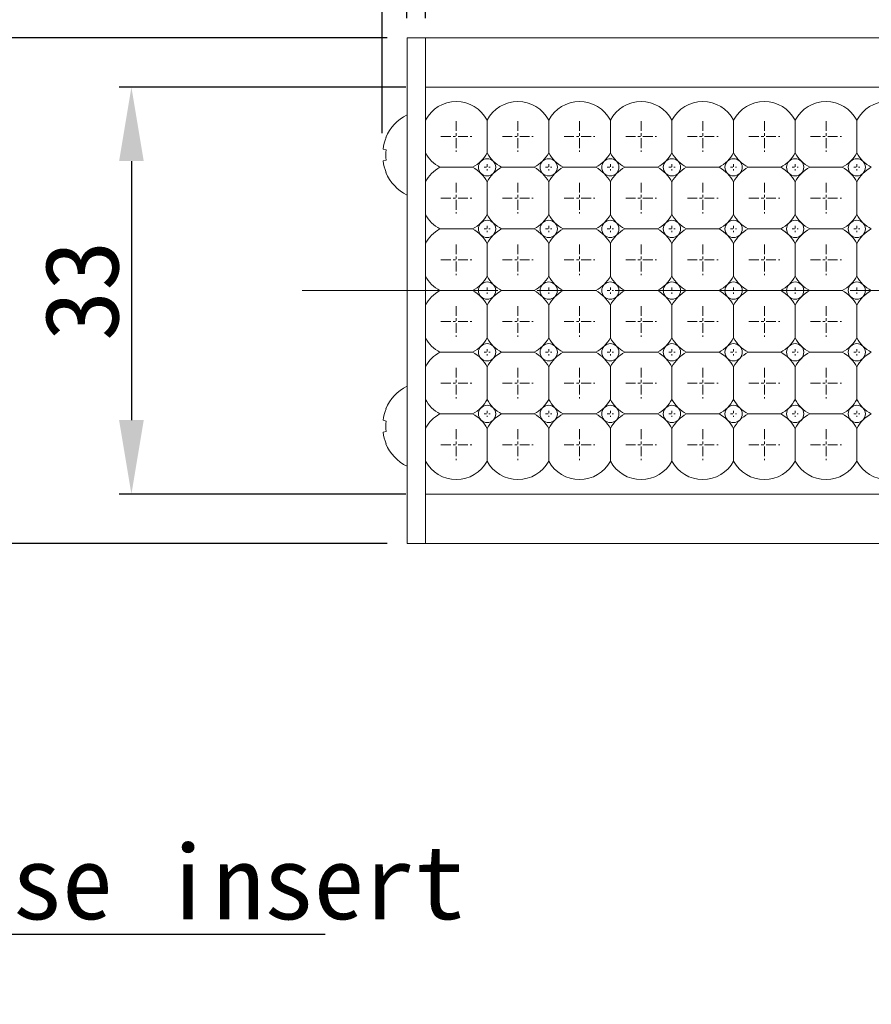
# Model space of a CAD drawing. Header units: millimetres. Extents: x -201 to 202, y 143 to 428.
# Tile 3 of 28: x -134 to -99, y 264 to 304. Entities that reach past the tile are written whole.
import ezdxf
from ezdxf import colors
from ezdxf.entities.mleader import LeaderData, LeaderLine
from ezdxf.math import Vec2, Vec3

# ---------------------------------------------------------------- set-up
doc = ezdxf.new("R2010")
doc.units = ezdxf.units.MM
doc.header["$LTSCALE"] = 0.25
doc.linetypes.add('CENTER', pattern=[50.8, 31.75, -6.35, 6.35, -6.35])
for name, color, linetype, lineweight in [('BASE', 7, 'Continuous', 20), ('CENTER', 1, 'CENTER', 9), ('DIMENSION', 6, 'Continuous', 9), ('LED LENS', 7, 'Continuous', 20), ('MXB8146', 7, 'Continuous', 20), ('SIDE PLATE', 7, 'Continuous', 20)]:
    doc.layers.add(name, color=color, linetype=linetype, lineweight=lineweight)
doc.styles.add('VS Standard', font='msgothic.ttc', dxfattribs={"height": 3})
doc.dimstyles.new('VS Standard x0.5', dxfattribs={"dimtxt": 3, "dimasz": 3, "dimexe": 0.5, "dimexo": 0.8, "dimgap": 0.5, "dimtad": 3, "dimlfac": 2, "dimrnd": 0.0001, "dimzin": 9, "dimdsep": 46, "dimtxsty": 'VS Standard', "dimcen": 0, "dimaunit": 1, "dimadec": 0, "dimazin": 2, "dimtfac": 1, "dimtmove": 0, "dimatfit": 3, "dimfxl": 1, "dimtolj": 1, "dimtzin": 0, "dimarcsym": 0})

# ---------------------------------------------------------------- blocks, each defined once
blk = doc.blocks.new('*D234')
at = {"layer": 'Defpoints', "color": 0}
for p in [(83.249, 324.157), (-118.251, 303.238), (83.249, 303.238)]:
    blk.add_point(p, dxfattribs=at)
at = {"layer": 'DIMENSION', "color": 0, "lineweight": -2}
for p, q in [((-118.251, 304.038), (-118.251, 324.657)), ((83.249, 304.038), (83.249, 324.657)), ((-115.251, 324.157), (80.249, 324.157))]:
    blk.add_line(p, q, dxfattribs=at)
at = {"layer": 'DIMENSION', "color": 0}
for points in [[(-115.251, 324.657), (-115.251, 323.657), (-118.251, 324.157)], [(80.249, 323.657), (80.249, 324.657), (83.249, 324.157)]]:
    blk.add_solid(points, dxfattribs=at)
at = {"layer": 'DIMENSION', "color": 0, "insert": (-17.501, 326.158), "char_height": 3, "attachment_point": 5, "style": 'VS Standard'}
blk.add_mtext('\\A1;403', dxfattribs=at)
blk = doc.blocks.new('*D235')
at = {"layer": 'Defpoints', "color": 0}
for p in [(82.499, 314.774), (-117.501, 303.238), (82.499, 303.238)]:
    blk.add_point(p, dxfattribs=at)
at = {"layer": 'DIMENSION', "color": 0, "lineweight": -2}
for p, q in [((-117.501, 304.038), (-117.501, 315.274)), ((82.499, 304.038), (82.499, 315.274)), ((-114.501, 314.774), (79.499, 314.774))]:
    blk.add_line(p, q, dxfattribs=at)
at = {"layer": 'DIMENSION', "color": 0}
for points in [[(-114.501, 315.274), (-114.501, 314.274), (-117.501, 314.774)], [(79.499, 314.274), (79.499, 315.274), (82.499, 314.774)]]:
    blk.add_solid(points, dxfattribs=at)
at = {"layer": 'DIMENSION', "color": 0, "insert": (-17.501, 316.774), "char_height": 3, "attachment_point": 5, "style": 'VS Standard'}
blk.add_mtext('\\A1;400', dxfattribs=at)
blk = doc.blocks.new('*D236')
at = {"layer": 'Defpoints', "color": 0}
for p in [(84.248, 333.394), (-119.254, 298.575), (84.248, 298.488)]:
    blk.add_point(p, dxfattribs=at)
at = {"layer": 'DIMENSION', "color": 0, "lineweight": -2}
for p, q in [((-119.254, 299.375), (-119.254, 333.894)), ((84.248, 299.288), (84.248, 333.894)), ((-116.254, 333.394), (81.248, 333.394))]:
    blk.add_line(p, q, dxfattribs=at)
at = {"layer": 'DIMENSION', "color": 0}
for points in [[(-116.254, 333.894), (-116.254, 332.894), (-119.254, 333.394)], [(81.248, 332.894), (81.248, 333.894), (84.248, 333.394)]]:
    blk.add_solid(points, dxfattribs=at)
at = {"layer": 'DIMENSION', "color": 0, "insert": (-17.503, 335.645), "char_height": 3, "attachment_point": 5, "style": 'VS Standard'}
blk.add_mtext('\\A1;\\A1;(407)', dxfattribs=at)
blk = doc.blocks.new('*D237')
at = {"layer": 'Defpoints', "color": 0}
for p in [(-118.251, 303.238), (-138.954, 282.738), (-118.251, 282.738)]:
    blk.add_point(p, dxfattribs=at)
at = {"layer": 'DIMENSION', "color": 0, "lineweight": -2}
for p, q in [((-119.051, 303.238), (-139.454, 303.238)), ((-138.954, 300.238), (-138.954, 285.738)), ((-119.051, 282.738), (-139.454, 282.738))]:
    blk.add_line(p, q, dxfattribs=at)
at = {"layer": 'DIMENSION', "color": 0}
for points in [[(-138.454, 300.238), (-139.454, 300.238), (-138.954, 303.238)], [(-139.454, 285.738), (-138.454, 285.738), (-138.954, 282.738)]]:
    blk.add_solid(points, dxfattribs=at)
at = {"layer": 'DIMENSION', "color": 0, "insert": (-140.955, 292.988), "char_height": 3, "attachment_point": 5, "rotation": 90, "style": 'VS Standard'}
blk.add_mtext('\\A1;41', dxfattribs=at)
blk = doc.blocks.new('*D238')
at = {"layer": 'Defpoints', "color": 0}
for p in [(-117.501, 301.238), (-129.432, 284.738), (-117.501, 284.738)]:
    blk.add_point(p, dxfattribs=at)
at = {"layer": 'DIMENSION', "color": 0, "lineweight": -2}
for p, q in [((-118.301, 301.238), (-129.932, 301.238)), ((-129.432, 298.238), (-129.432, 287.738)), ((-118.301, 284.738), (-129.932, 284.738))]:
    blk.add_line(p, q, dxfattribs=at)
at = {"layer": 'DIMENSION', "color": 0}
for points in [[(-128.932, 298.238), (-129.932, 298.238), (-129.432, 301.238)], [(-129.932, 287.738), (-128.932, 287.738), (-129.432, 284.738)]]:
    blk.add_solid(points, dxfattribs=at)
at = {"layer": 'DIMENSION', "color": 0, "insert": (-131.432, 292.988), "char_height": 3, "attachment_point": 5, "rotation": 90, "style": 'VS Standard'}
blk.add_mtext('\\A1;33', dxfattribs=at)

msp = doc.modelspace()

# ---------------------------------------------------------------- linework, layer by layer
at = {"layer": 'BASE'}
for p, q in [((-117.5007, 303.2382), (82.4993, 303.2382)), ((82.4993, 301.2382), (-117.5007, 301.2382)), ((-117.5007, 301.2382), (-117.5007, 284.7382)), ((-117.5007, 284.7382), (82.4993, 284.7382)), ((82.4993, 282.7382), (-118.2507, 282.7382))]:
    msp.add_line(p, q, dxfattribs=at)
at = {"layer": 'CENTER', "ltscale": 0.05}
for p, q in [((-116.2507, 299.8632), (-116.2507, 298.6132)), ((-113.7507, 299.8632), (-113.7507, 298.6132)), ((-111.2507, 299.8632), (-111.2507, 298.6132)), ((-108.7507, 299.8632), (-108.7507, 298.6132)), ((-106.2507, 299.8632), (-106.2507, 298.6132)), ((-103.7507, 299.8632), (-103.7507, 298.6132)), ((-101.2507, 299.8632), (-101.2507, 298.6132)), ((-116.8757, 299.2382), (-115.6257, 299.2382)), ((-114.3757, 299.2382), (-113.1257, 299.2382)), ((-111.8757, 299.2382), (-110.6257, 299.2382)), ((-109.3757, 299.2382), (-108.1257, 299.2382)), ((-106.8757, 299.2382), (-105.6257, 299.2382)), ((-104.3757, 299.2382), (-103.1257, 299.2382)), ((-101.8757, 299.2382), (-100.6257, 299.2382)), ((-116.2507, 297.3632), (-116.2507, 296.1132)), ((-113.7507, 297.3632), (-113.7507, 296.1132)), ((-111.2507, 297.3632), (-111.2507, 296.1132)), ((-108.7507, 297.3632), (-108.7507, 296.1132)), ((-106.2507, 297.3632), (-106.2507, 296.1132)), ((-103.7507, 297.3632), (-103.7507, 296.1132)), ((-101.2507, 297.3632), (-101.2507, 296.1132)), ((-116.8757, 296.7382), (-115.6257, 296.7382)), ((-114.3757, 296.7382), (-113.1257, 296.7382)), ((-111.8757, 296.7382), (-110.6257, 296.7382)), ((-109.3757, 296.7382), (-108.1257, 296.7382)), ((-106.8757, 296.7382), (-105.6257, 296.7382)), ((-104.3757, 296.7382), (-103.1257, 296.7382)), ((-101.8757, 296.7382), (-100.6257, 296.7382)), ((-116.2507, 294.8632), (-116.2507, 293.6132)), ((-113.7507, 294.8632), (-113.7507, 293.6132)), ((-111.2507, 294.8632), (-111.2507, 293.6132)), ((-108.7507, 294.8632), (-108.7507, 293.6132)), ((-106.2507, 294.8632), (-106.2507, 293.6132)), ((-103.7507, 294.8632), (-103.7507, 293.6132)), ((-101.2507, 294.8632), (-101.2507, 293.6132)), ((-116.8757, 294.2382), (-115.6257, 294.2382)), ((-114.3757, 294.2382), (-113.1257, 294.2382)), ((-111.8757, 294.2382), (-110.6257, 294.2382)), ((-109.3757, 294.2382), (-108.1257, 294.2382)), ((-106.8757, 294.2382), (-105.6257, 294.2382)), ((-104.3757, 294.2382), (-103.1257, 294.2382)), ((-101.8757, 294.2382), (-100.6257, 294.2382)), ((-116.2507, 292.3632), (-116.2507, 291.1132)), ((-113.7507, 292.3632), (-113.7507, 291.1132)), ((-111.2507, 292.3632), (-111.2507, 291.1132)), ((-108.7507, 292.3632), (-108.7507, 291.1132)), ((-106.2507, 292.3632), (-106.2507, 291.1132)), ((-103.7507, 292.3632), (-103.7507, 291.1132)), ((-101.2507, 292.3632), (-101.2507, 291.1132)), ((-116.8757, 291.7382), (-115.6257, 291.7382)), ((-114.3757, 291.7382), (-113.1257, 291.7382)), ((-111.8757, 291.7382), (-110.6257, 291.7382)), ((-109.3757, 291.7382), (-108.1257, 291.7382)), ((-106.8757, 291.7382), (-105.6257, 291.7382)), ((-104.3757, 291.7382), (-103.1257, 291.7382)), ((-101.8757, 291.7382), (-100.6257, 291.7382)), ((-116.2507, 289.8632), (-116.2507, 288.6132)), ((-113.7507, 289.8632), (-113.7507, 288.6132)), ((-111.2507, 289.8632), (-111.2507, 288.6132)), ((-108.7507, 289.8632), (-108.7507, 288.6132)), ((-106.2507, 289.8632), (-106.2507, 288.6132)), ((-103.7507, 289.8632), (-103.7507, 288.6132)), ((-101.2507, 289.8632), (-101.2507, 288.6132)), ((-116.8757, 289.2382), (-115.6257, 289.2382)), ((-114.3757, 289.2382), (-113.1257, 289.2382)), ((-111.8757, 289.2382), (-110.6257, 289.2382)), ((-109.3757, 289.2382), (-108.1257, 289.2382)), ((-106.8757, 289.2382), (-105.6257, 289.2382)), ((-104.3757, 289.2382), (-103.1257, 289.2382)), ((-101.8757, 289.2382), (-100.6257, 289.2382)), ((-116.2507, 287.3632), (-116.2507, 286.1132)), ((-113.7507, 287.3632), (-113.7507, 286.1132)), ((-111.2507, 287.3632), (-111.2507, 286.1132)), ((-108.7507, 287.3632), (-108.7507, 286.1132)), ((-106.2507, 287.3632), (-106.2507, 286.1132)), ((-103.7507, 287.3632), (-103.7507, 286.1132)), ((-101.2507, 287.3632), (-101.2507, 286.1132)), ((-116.8757, 286.7382), (-115.6257, 286.7382)), ((-114.3757, 286.7382), (-113.1257, 286.7382)), ((-111.8757, 286.7382), (-110.6257, 286.7382)), ((-109.3757, 286.7382), (-108.1257, 286.7382)), ((-106.8757, 286.7382), (-105.6257, 286.7382)), ((-104.3757, 286.7382), (-103.1257, 286.7382)), ((-101.8757, 286.7382), (-100.6257, 286.7382))]:
    msp.add_line(p, q, dxfattribs=at)
at = {"layer": 'CENTER', "ltscale": 0.01}
for p, q in [((-115.1257, 297.9882), (-114.8757, 297.9882)), ((-115.0007, 298.1132), (-115.0007, 297.8632)), ((-112.6257, 297.9882), (-112.3757, 297.9882)), ((-112.5007, 298.1132), (-112.5007, 297.8632)), ((-110.1257, 297.9882), (-109.8757, 297.9882)), ((-110.0007, 298.1132), (-110.0007, 297.8632)), ((-107.6257, 297.9882), (-107.3757, 297.9882)), ((-107.5007, 298.1132), (-107.5007, 297.8632)), ((-105.1257, 297.9882), (-104.8757, 297.9882)), ((-105.0007, 298.1132), (-105.0007, 297.8632)), ((-102.6257, 297.9882), (-102.3757, 297.9882)), ((-102.5007, 298.1132), (-102.5007, 297.8632)), ((-100.1257, 297.9882), (-99.8757, 297.9882)), ((-100.0007, 298.1132), (-100.0007, 297.8632)), ((-115.1257, 295.4882), (-114.8757, 295.4882)), ((-115.0007, 295.6132), (-115.0007, 295.3632)), ((-112.6257, 295.4882), (-112.3757, 295.4882)), ((-112.5007, 295.6132), (-112.5007, 295.3632)), ((-110.1257, 295.4882), (-109.8757, 295.4882)), ((-110.0007, 295.6132), (-110.0007, 295.3632)), ((-107.6257, 295.4882), (-107.3757, 295.4882)), ((-107.5007, 295.6132), (-107.5007, 295.3632)), ((-105.1257, 295.4882), (-104.8757, 295.4882)), ((-105.0007, 295.6132), (-105.0007, 295.3632)), ((-102.6257, 295.4882), (-102.3757, 295.4882)), ((-102.5007, 295.6132), (-102.5007, 295.3632)), ((-100.1257, 295.4882), (-99.8757, 295.4882)), ((-100.0007, 295.6132), (-100.0007, 295.3632)), ((-115.0007, 293.1132), (-115.0007, 292.8632)), ((-112.5007, 293.1132), (-112.5007, 292.8632)), ((-110.0007, 293.1132), (-110.0007, 292.8632)), ((-107.5007, 293.1132), (-107.5007, 292.8632)), ((-105.0007, 293.1132), (-105.0007, 292.8632)), ((-102.5007, 293.1132), (-102.5007, 292.8632)), ((-100.0007, 293.1132), (-100.0007, 292.8632)), ((-115.1257, 292.9882), (-114.8757, 292.9882)), ((-112.6257, 292.9882), (-112.3757, 292.9882)), ((-110.1257, 292.9882), (-109.8757, 292.9882)), ((-107.6257, 292.9882), (-107.3757, 292.9882)), ((-105.1257, 292.9882), (-104.8757, 292.9882)), ((-102.6257, 292.9882), (-102.3757, 292.9882)), ((-100.1257, 292.9882), (-99.8757, 292.9882)), ((-115.1257, 290.4882), (-114.8757, 290.4882)), ((-115.0007, 290.6132), (-115.0007, 290.3632)), ((-112.6257, 290.4882), (-112.3757, 290.4882)), ((-112.5007, 290.6132), (-112.5007, 290.3632)), ((-110.1257, 290.4882), (-109.8757, 290.4882)), ((-110.0007, 290.6132), (-110.0007, 290.3632)), ((-107.6257, 290.4882), (-107.3757, 290.4882)), ((-107.5007, 290.6132), (-107.5007, 290.3632)), ((-105.1257, 290.4882), (-104.8757, 290.4882)), ((-105.0007, 290.6132), (-105.0007, 290.3632)), ((-102.6257, 290.4882), (-102.3757, 290.4882)), ((-102.5007, 290.6132), (-102.5007, 290.3632)), ((-100.1257, 290.4882), (-99.8757, 290.4882)), ((-100.0007, 290.6132), (-100.0007, 290.3632)), ((-115.1257, 287.9882), (-114.8757, 287.9882)), ((-115.0007, 288.1132), (-115.0007, 287.8632)), ((-112.6257, 287.9882), (-112.3757, 287.9882)), ((-112.5007, 288.1132), (-112.5007, 287.8632)), ((-110.1257, 287.9882), (-109.8757, 287.9882)), ((-110.0007, 288.1132), (-110.0007, 287.8632)), ((-107.6257, 287.9882), (-107.3757, 287.9882)), ((-107.5007, 288.1132), (-107.5007, 287.8632)), ((-105.1257, 287.9882), (-104.8757, 287.9882)), ((-105.0007, 288.1132), (-105.0007, 287.8632)), ((-102.6257, 287.9882), (-102.3757, 287.9882)), ((-102.5007, 288.1132), (-102.5007, 287.8632)), ((-100.1257, 287.9882), (-99.8757, 287.9882)), ((-100.0007, 288.1132), (-100.0007, 287.8632))]:
    msp.add_line(p, q, dxfattribs=at)
at = {"layer": 'CENTER'}
msp.add_line((-122.5007, 292.9882), (87.4993, 292.9882), dxfattribs=at)
at = {"layer": 'LED LENS'}
for p, q in [((-117.5007, 303.2382), (-117.5007, 286.7382)), ((-117.5007, 301.2382), (-117.5007, 284.7382)), ((-117.5007, 301.2382), (-117.5007, 286.7382)), ((-117.5007, 301.2382), (-117.5007, 286.7382)), ((-115.0007, 299.8996), (-115.0007, 299.2382)), ((-112.5007, 299.8996), (-112.5007, 299.2382)), ((-110.0007, 299.8996), (-110.0007, 299.2382)), ((-107.5007, 299.8996), (-107.5007, 299.2382)), ((-105.0007, 299.8996), (-105.0007, 299.2382)), ((-102.5007, 299.8996), (-102.5007, 299.2382)), ((-100.0007, 299.8996), (-100.0007, 299.2382)), ((-115.0007, 299.2382), (-115.0007, 298.5767)), ((-112.5007, 299.2382), (-112.5007, 298.5767)), ((-110.0007, 299.2382), (-110.0007, 298.5767)), ((-107.5007, 299.2382), (-107.5007, 298.5767)), ((-105.0007, 299.2382), (-105.0007, 298.5767)), ((-102.5007, 299.2382), (-102.5007, 298.5767)), ((-100.0007, 299.2382), (-100.0007, 298.5767)), ((-116.9121, 297.9882), (-115.5892, 297.9882)), ((-114.4121, 297.9882), (-113.0892, 297.9882)), ((-111.9121, 297.9882), (-110.5892, 297.9882)), ((-109.4121, 297.9882), (-108.0892, 297.9882)), ((-106.9121, 297.9882), (-105.5892, 297.9882)), ((-104.4121, 297.9882), (-103.0892, 297.9882)), ((-101.9121, 297.9882), (-100.5892, 297.9882)), ((-115.0007, 297.3996), (-115.0007, 296.7382)), ((-112.5007, 297.3996), (-112.5007, 296.7382)), ((-110.0007, 297.3996), (-110.0007, 296.7382)), ((-107.5007, 297.3996), (-107.5007, 296.7382)), ((-105.0007, 297.3996), (-105.0007, 296.7382)), ((-102.5007, 297.3996), (-102.5007, 296.7382)), ((-100.0007, 297.3996), (-100.0007, 296.7382)), ((-115.0007, 296.7382), (-115.0007, 296.0767)), ((-112.5007, 296.7382), (-112.5007, 296.0767)), ((-110.0007, 296.7382), (-110.0007, 296.0767)), ((-107.5007, 296.7382), (-107.5007, 296.0767)), ((-105.0007, 296.7382), (-105.0007, 296.0767)), ((-102.5007, 296.7382), (-102.5007, 296.0767)), ((-100.0007, 296.7382), (-100.0007, 296.0767)), ((-116.9121, 295.4882), (-115.5892, 295.4882)), ((-114.4121, 295.4882), (-113.0892, 295.4882)), ((-111.9121, 295.4882), (-110.5892, 295.4882)), ((-109.4121, 295.4882), (-108.0892, 295.4882)), ((-106.9121, 295.4882), (-105.5892, 295.4882)), ((-104.4121, 295.4882), (-103.0892, 295.4882)), ((-101.9121, 295.4882), (-100.5892, 295.4882)), ((-115.0007, 294.8996), (-115.0007, 294.2382)), ((-112.5007, 294.8996), (-112.5007, 294.2382)), ((-110.0007, 294.8996), (-110.0007, 294.2382)), ((-107.5007, 294.8996), (-107.5007, 294.2382)), ((-105.0007, 294.8996), (-105.0007, 294.2382)), ((-102.5007, 294.8996), (-102.5007, 294.2382)), ((-100.0007, 294.8996), (-100.0007, 294.2382)), ((-115.0007, 294.2382), (-115.0007, 293.5767)), ((-112.5007, 294.2382), (-112.5007, 293.5767)), ((-110.0007, 294.2382), (-110.0007, 293.5767)), ((-107.5007, 294.2382), (-107.5007, 293.5767)), ((-105.0007, 294.2382), (-105.0007, 293.5767)), ((-102.5007, 294.2382), (-102.5007, 293.5767)), ((-100.0007, 294.2382), (-100.0007, 293.5767)), ((-116.9121, 292.9882), (-115.5892, 292.9882)), ((-114.4121, 292.9882), (-113.0892, 292.9882)), ((-111.9121, 292.9882), (-110.5892, 292.9882)), ((-109.4121, 292.9882), (-108.0892, 292.9882)), ((-106.9121, 292.9882), (-105.5892, 292.9882)), ((-104.4121, 292.9882), (-103.0892, 292.9882)), ((-101.9121, 292.9882), (-100.5892, 292.9882)), ((-115.0007, 292.3996), (-115.0007, 291.7382)), ((-112.5007, 292.3996), (-112.5007, 291.7382)), ((-110.0007, 292.3996), (-110.0007, 291.7382)), ((-107.5007, 292.3996), (-107.5007, 291.7382)), ((-105.0007, 292.3996), (-105.0007, 291.7382)), ((-102.5007, 292.3996), (-102.5007, 291.7382)), ((-100.0007, 292.3996), (-100.0007, 291.7382)), ((-115.0007, 291.7382), (-115.0007, 291.0767)), ((-112.5007, 291.7382), (-112.5007, 291.0767)), ((-110.0007, 291.7382), (-110.0007, 291.0767)), ((-107.5007, 291.7382), (-107.5007, 291.0767)), ((-105.0007, 291.7382), (-105.0007, 291.0767)), ((-102.5007, 291.7382), (-102.5007, 291.0767)), ((-100.0007, 291.7382), (-100.0007, 291.0767)), ((-116.9121, 290.4882), (-115.5892, 290.4882)), ((-114.4121, 290.4882), (-113.0892, 290.4882)), ((-111.9121, 290.4882), (-110.5892, 290.4882)), ((-109.4121, 290.4882), (-108.0892, 290.4882)), ((-106.9121, 290.4882), (-105.5892, 290.4882)), ((-104.4121, 290.4882), (-103.0892, 290.4882)), ((-101.9121, 290.4882), (-100.5892, 290.4882)), ((-115.0007, 289.8996), (-115.0007, 289.2382)), ((-112.5007, 289.8996), (-112.5007, 289.2382)), ((-110.0007, 289.8996), (-110.0007, 289.2382)), ((-107.5007, 289.8996), (-107.5007, 289.2382)), ((-105.0007, 289.8996), (-105.0007, 289.2382)), ((-102.5007, 289.8996), (-102.5007, 289.2382)), ((-100.0007, 289.8996), (-100.0007, 289.2382)), ((-115.0007, 289.2382), (-115.0007, 288.5767)), ((-112.5007, 289.2382), (-112.5007, 288.5767)), ((-110.0007, 289.2382), (-110.0007, 288.5767)), ((-107.5007, 289.2382), (-107.5007, 288.5767)), ((-105.0007, 289.2382), (-105.0007, 288.5767)), ((-102.5007, 289.2382), (-102.5007, 288.5767)), ((-100.0007, 289.2382), (-100.0007, 288.5767)), ((-116.9121, 287.9882), (-115.5892, 287.9882)), ((-114.4121, 287.9882), (-113.0892, 287.9882)), ((-111.9121, 287.9882), (-110.5892, 287.9882)), ((-109.4121, 287.9882), (-108.0892, 287.9882)), ((-106.9121, 287.9882), (-105.5892, 287.9882)), ((-104.4121, 287.9882), (-103.0892, 287.9882)), ((-101.9121, 287.9882), (-100.5892, 287.9882)), ((-115.0007, 287.3996), (-115.0007, 286.7382)), ((-112.5007, 287.3996), (-112.5007, 286.7382)), ((-110.0007, 287.3996), (-110.0007, 286.7382)), ((-107.5007, 287.3996), (-107.5007, 286.7382)), ((-105.0007, 287.3996), (-105.0007, 286.7382)), ((-102.5007, 287.3996), (-102.5007, 286.7382)), ((-100.0007, 287.3996), (-100.0007, 286.7382)), ((-115.0007, 286.7382), (-115.0007, 286.0767)), ((-112.5007, 286.7382), (-112.5007, 286.0767)), ((-110.0007, 286.7382), (-110.0007, 286.0767)), ((-107.5007, 286.7382), (-107.5007, 286.0767)), ((-105.0007, 286.7382), (-105.0007, 286.0767)), ((-102.5007, 286.7382), (-102.5007, 286.0767)), ((-100.0007, 286.7382), (-100.0007, 286.0767))]:
    msp.add_line(p, q, dxfattribs=at)
for centre, radius, start, end in [((-116.2507, 299.2382), 1.4142, 27.88557, 152.11443), ((-113.7507, 299.2382), 1.4142, 27.88557, 152.11443), ((-111.2507, 299.2382), 1.4142, 27.88557, 152.11443), ((-108.7507, 299.2382), 1.4142, 27.88557, 152.11443), ((-106.2507, 299.2382), 1.4142, 27.88557, 152.11443), ((-103.7507, 299.2382), 1.4142, 27.88557, 152.11443), ((-101.2507, 299.2382), 1.4142, 27.88557, 152.11443), ((-98.7507, 299.2382), 1.4142, 27.88557, 152.11443), ((-116.2507, 299.2382), 1.4142, 207.88557, 242.11443), ((-116.2507, 299.2382), 1.4142, 315, 332.11443), ((-115.0007, 297.9882), 0.35, 45, 135), ((-113.7507, 299.2382), 1.4142, 207.88557, 225), ((-113.7507, 299.2382), 1.4142, 315, 332.11443), ((-112.5007, 297.9882), 0.35, 45, 135), ((-111.2507, 299.2382), 1.4142, 207.88557, 225), ((-111.2507, 299.2382), 1.4142, 315, 332.11443), ((-110.0007, 297.9882), 0.35, 45, 135), ((-108.7507, 299.2382), 1.4142, 207.88557, 225), ((-108.7507, 299.2382), 1.4142, 315, 332.11443), ((-107.5007, 297.9882), 0.35, 45, 135), ((-106.2507, 299.2382), 1.4142, 207.88557, 225), ((-106.2507, 299.2382), 1.4142, 315, 332.11443), ((-105.0007, 297.9882), 0.35, 45, 135), ((-103.7507, 299.2382), 1.4142, 207.88557, 225), ((-103.7507, 299.2382), 1.4142, 315, 332.11443), ((-102.5007, 297.9882), 0.35, 45, 135), ((-101.2507, 299.2382), 1.4142, 207.88557, 225), ((-101.2507, 299.2382), 1.4142, 315, 332.11443), ((-100.0007, 297.9882), 0.35, 45, 135), ((-98.7507, 299.2382), 1.4142, 207.88557, 225), ((-116.2507, 296.7382), 1.4142, 117.88557, 152.11443), ((-116.2507, 299.2382), 1.4142, 297.88557, 315), ((-116.2507, 296.7382), 1.4142, 45, 62.11443), ((-115.0007, 297.9882), 0.35, 135, 225), ((-115.0007, 297.9882), 0.35, 0, 45), ((-115.0007, 297.9882), 0.35, 315, 0), ((-113.7507, 299.2382), 1.4142, 225, 242.11443), ((-113.7507, 296.7382), 1.4142, 117.88557, 135), ((-113.7507, 299.2382), 1.4142, 297.88557, 315), ((-113.7507, 296.7382), 1.4142, 45, 62.11443), ((-112.5007, 297.9882), 0.35, 135, 225), ((-112.5007, 297.9882), 0.35, 0, 45), ((-112.5007, 297.9882), 0.35, 315, 0), ((-111.2507, 299.2382), 1.4142, 225, 242.11443), ((-111.2507, 296.7382), 1.4142, 117.88557, 135), ((-111.2507, 299.2382), 1.4142, 297.88557, 315), ((-111.2507, 296.7382), 1.4142, 45, 62.11443), ((-110.0007, 297.9882), 0.35, 135, 225), ((-110.0007, 297.9882), 0.35, 0, 45), ((-110.0007, 297.9882), 0.35, 315, 0), ((-108.7507, 299.2382), 1.4142, 225, 242.11443), ((-108.7507, 296.7382), 1.4142, 117.88557, 135), ((-108.7507, 299.2382), 1.4142, 297.88557, 315), ((-108.7507, 296.7382), 1.4142, 45, 62.11443), ((-107.5007, 297.9882), 0.35, 135, 225), ((-107.5007, 297.9882), 0.35, 0, 45), ((-107.5007, 297.9882), 0.35, 315, 0), ((-106.2507, 299.2382), 1.4142, 225, 242.11443), ((-106.2507, 296.7382), 1.4142, 117.88557, 135), ((-106.2507, 299.2382), 1.4142, 297.88557, 315), ((-106.2507, 296.7382), 1.4142, 45, 62.11443), ((-105.0007, 297.9882), 0.35, 135, 225), ((-105.0007, 297.9882), 0.35, 0, 45), ((-105.0007, 297.9882), 0.35, 315, 0), ((-103.7507, 299.2382), 1.4142, 225, 242.11443), ((-103.7507, 296.7382), 1.4142, 117.88557, 135), ((-103.7507, 299.2382), 1.4142, 297.88557, 315), ((-103.7507, 296.7382), 1.4142, 45, 62.11443), ((-102.5007, 297.9882), 0.35, 135, 225), ((-102.5007, 297.9882), 0.35, 0, 45), ((-102.5007, 297.9882), 0.35, 315, 0), ((-101.2507, 299.2382), 1.4142, 225, 242.11443), ((-101.2507, 296.7382), 1.4142, 117.88557, 135), ((-101.2507, 299.2382), 1.4142, 297.88557, 315), ((-101.2507, 296.7382), 1.4142, 45, 62.11443), ((-100.0007, 297.9882), 0.35, 135, 225), ((-100.0007, 297.9882), 0.35, 0, 45), ((-100.0007, 297.9882), 0.35, 315, 0), ((-98.7507, 299.2382), 1.4142, 225, 242.11443), ((-98.7507, 296.7382), 1.4142, 117.88557, 135), ((-116.2507, 296.7382), 1.4142, 27.88557, 45), ((-115.0007, 297.9882), 0.35, 225, 315), ((-113.7507, 296.7382), 1.4142, 135, 152.11443), ((-113.7507, 296.7382), 1.4142, 27.88557, 45), ((-112.5007, 297.9882), 0.35, 225, 315), ((-111.2507, 296.7382), 1.4142, 135, 152.11443), ((-111.2507, 296.7382), 1.4142, 27.88557, 45), ((-110.0007, 297.9882), 0.35, 225, 315), ((-108.7507, 296.7382), 1.4142, 135, 152.11443), ((-108.7507, 296.7382), 1.4142, 27.88557, 45), ((-107.5007, 297.9882), 0.35, 225, 315), ((-106.2507, 296.7382), 1.4142, 135, 152.11443), ((-106.2507, 296.7382), 1.4142, 27.88557, 45), ((-105.0007, 297.9882), 0.35, 225, 315), ((-103.7507, 296.7382), 1.4142, 135, 152.11443), ((-103.7507, 296.7382), 1.4142, 27.88557, 45), ((-102.5007, 297.9882), 0.35, 225, 315), ((-101.2507, 296.7382), 1.4142, 135, 152.11443), ((-101.2507, 296.7382), 1.4142, 27.88557, 45), ((-100.0007, 297.9882), 0.35, 225, 315), ((-98.7507, 296.7382), 1.4142, 135, 152.11443), ((-116.2507, 296.7382), 1.4142, 207.88557, 242.11443), ((-116.2507, 296.7382), 1.4142, 315, 332.11443), ((-113.7507, 296.7382), 1.4142, 207.88557, 225), ((-113.7507, 296.7382), 1.4142, 315, 332.11443), ((-111.2507, 296.7382), 1.4142, 207.88557, 225), ((-111.2507, 296.7382), 1.4142, 315, 332.11443), ((-108.7507, 296.7382), 1.4142, 207.88557, 225), ((-108.7507, 296.7382), 1.4142, 315, 332.11443), ((-106.2507, 296.7382), 1.4142, 207.88557, 225), ((-106.2507, 296.7382), 1.4142, 315, 332.11443), ((-103.7507, 296.7382), 1.4142, 207.88557, 225), ((-103.7507, 296.7382), 1.4142, 315, 332.11443), ((-101.2507, 296.7382), 1.4142, 207.88557, 225), ((-101.2507, 296.7382), 1.4142, 315, 332.11443), ((-98.7507, 296.7382), 1.4142, 207.88557, 225), ((-116.2507, 294.2382), 1.4142, 117.88557, 152.11443), ((-116.2507, 296.7382), 1.4142, 297.88557, 315), ((-116.2507, 294.2382), 1.4142, 45, 62.11443), ((-115.0007, 295.4882), 0.35, 135, 225), ((-115.0007, 295.4882), 0.35, 45, 135), ((-115.0007, 295.4882), 0.35, 0, 45), ((-115.0007, 295.4882), 0.35, 315, 0), ((-113.7507, 296.7382), 1.4142, 225, 242.11443), ((-113.7507, 294.2382), 1.4142, 117.88557, 135), ((-113.7507, 296.7382), 1.4142, 297.88557, 315), ((-113.7507, 294.2382), 1.4142, 45, 62.11443), ((-112.5007, 295.4882), 0.35, 135, 225), ((-112.5007, 295.4882), 0.35, 45, 135), ((-112.5007, 295.4882), 0.35, 0, 45), ((-112.5007, 295.4882), 0.35, 315, 0), ((-111.2507, 296.7382), 1.4142, 225, 242.11443), ((-111.2507, 294.2382), 1.4142, 117.88557, 135), ((-111.2507, 296.7382), 1.4142, 297.88557, 315), ((-111.2507, 294.2382), 1.4142, 45, 62.11443), ((-110.0007, 295.4882), 0.35, 135, 225), ((-110.0007, 295.4882), 0.35, 45, 135), ((-110.0007, 295.4882), 0.35, 0, 45), ((-110.0007, 295.4882), 0.35, 315, 0), ((-108.7507, 296.7382), 1.4142, 225, 242.11443), ((-108.7507, 294.2382), 1.4142, 117.88557, 135), ((-108.7507, 296.7382), 1.4142, 297.88557, 315), ((-108.7507, 294.2382), 1.4142, 45, 62.11443), ((-107.5007, 295.4882), 0.35, 135, 225), ((-107.5007, 295.4882), 0.35, 45, 135), ((-107.5007, 295.4882), 0.35, 0, 45), ((-107.5007, 295.4882), 0.35, 315, 0), ((-106.2507, 296.7382), 1.4142, 225, 242.11443), ((-106.2507, 294.2382), 1.4142, 117.88557, 135), ((-106.2507, 296.7382), 1.4142, 297.88557, 315), ((-106.2507, 294.2382), 1.4142, 45, 62.11443), ((-105.0007, 295.4882), 0.35, 135, 225), ((-105.0007, 295.4882), 0.35, 45, 135), ((-105.0007, 295.4882), 0.35, 0, 45), ((-105.0007, 295.4882), 0.35, 315, 0), ((-103.7507, 296.7382), 1.4142, 225, 242.11443), ((-103.7507, 294.2382), 1.4142, 117.88557, 135), ((-103.7507, 296.7382), 1.4142, 297.88557, 315), ((-103.7507, 294.2382), 1.4142, 45, 62.11443), ((-102.5007, 295.4882), 0.35, 135, 225), ((-102.5007, 295.4882), 0.35, 45, 135), ((-102.5007, 295.4882), 0.35, 0, 45), ((-102.5007, 295.4882), 0.35, 315, 0), ((-101.2507, 296.7382), 1.4142, 225, 242.11443), ((-101.2507, 294.2382), 1.4142, 117.88557, 135), ((-101.2507, 296.7382), 1.4142, 297.88557, 315), ((-101.2507, 294.2382), 1.4142, 45, 62.11443), ((-100.0007, 295.4882), 0.35, 135, 225), ((-100.0007, 295.4882), 0.35, 45, 135), ((-100.0007, 295.4882), 0.35, 0, 45), ((-100.0007, 295.4882), 0.35, 315, 0), ((-98.7507, 296.7382), 1.4142, 225, 242.11443), ((-98.7507, 294.2382), 1.4142, 117.88557, 135), ((-116.2507, 294.2382), 1.4142, 27.88557, 45), ((-115.0007, 295.4882), 0.35, 225, 315), ((-113.7507, 294.2382), 1.4142, 135, 152.11443), ((-113.7507, 294.2382), 1.4142, 27.88557, 45), ((-112.5007, 295.4882), 0.35, 225, 315), ((-111.2507, 294.2382), 1.4142, 135, 152.11443), ((-111.2507, 294.2382), 1.4142, 27.88557, 45), ((-110.0007, 295.4882), 0.35, 225, 315), ((-108.7507, 294.2382), 1.4142, 135, 152.11443), ((-108.7507, 294.2382), 1.4142, 27.88557, 45), ((-107.5007, 295.4882), 0.35, 225, 315), ((-106.2507, 294.2382), 1.4142, 135, 152.11443), ((-106.2507, 294.2382), 1.4142, 27.88557, 45), ((-105.0007, 295.4882), 0.35, 225, 315), ((-103.7507, 294.2382), 1.4142, 135, 152.11443), ((-103.7507, 294.2382), 1.4142, 27.88557, 45), ((-102.5007, 295.4882), 0.35, 225, 315), ((-101.2507, 294.2382), 1.4142, 135, 152.11443), ((-101.2507, 294.2382), 1.4142, 27.88557, 45), ((-100.0007, 295.4882), 0.35, 225, 315), ((-98.7507, 294.2382), 1.4142, 135, 152.11443), ((-116.2507, 294.2382), 1.4142, 207.88557, 242.11443), ((-116.2507, 294.2382), 1.4142, 315, 332.11443), ((-113.7507, 294.2382), 1.4142, 207.88557, 225), ((-113.7507, 294.2382), 1.4142, 315, 332.11443), ((-111.2507, 294.2382), 1.4142, 207.88557, 225), ((-111.2507, 294.2382), 1.4142, 315, 332.11443), ((-108.7507, 294.2382), 1.4142, 207.88557, 225), ((-108.7507, 294.2382), 1.4142, 315, 332.11443), ((-106.2507, 294.2382), 1.4142, 207.88557, 225), ((-106.2507, 294.2382), 1.4142, 315, 332.11443), ((-103.7507, 294.2382), 1.4142, 207.88557, 225), ((-103.7507, 294.2382), 1.4142, 315, 332.11443), ((-101.2507, 294.2382), 1.4142, 207.88557, 225), ((-101.2507, 294.2382), 1.4142, 315, 332.11443), ((-98.7507, 294.2382), 1.4142, 207.88557, 225), ((-116.2507, 294.2382), 1.4142, 297.88557, 315), ((-115.0007, 292.9882), 0.35, 135, 225), ((-115.0007, 292.9882), 0.35, 45, 135), ((-115.0007, 292.9882), 0.35, 0, 45), ((-113.7507, 294.2382), 1.4142, 225, 242.11443), ((-113.7507, 294.2382), 1.4142, 297.88557, 315), ((-112.5007, 292.9882), 0.35, 135, 225), ((-112.5007, 292.9882), 0.35, 45, 135), ((-112.5007, 292.9882), 0.35, 0, 45), ((-111.2507, 294.2382), 1.4142, 225, 242.11443), ((-111.2507, 294.2382), 1.4142, 297.88557, 315), ((-110.0007, 292.9882), 0.35, 135, 225), ((-110.0007, 292.9882), 0.35, 45, 135), ((-110.0007, 292.9882), 0.35, 0, 45), ((-108.7507, 294.2382), 1.4142, 225, 242.11443), ((-108.7507, 294.2382), 1.4142, 297.88557, 315), ((-107.5007, 292.9882), 0.35, 135, 225), ((-107.5007, 292.9882), 0.35, 45, 135), ((-107.5007, 292.9882), 0.35, 0, 45), ((-106.2507, 294.2382), 1.4142, 225, 242.11443), ((-106.2507, 294.2382), 1.4142, 297.88557, 315), ((-105.0007, 292.9882), 0.35, 135, 225), ((-105.0007, 292.9882), 0.35, 45, 135), ((-105.0007, 292.9882), 0.35, 0, 45), ((-103.7507, 294.2382), 1.4142, 225, 242.11443), ((-103.7507, 294.2382), 1.4142, 297.88557, 315), ((-102.5007, 292.9882), 0.35, 135, 225), ((-102.5007, 292.9882), 0.35, 45, 135), ((-102.5007, 292.9882), 0.35, 0, 45), ((-101.2507, 294.2382), 1.4142, 225, 242.11443), ((-101.2507, 294.2382), 1.4142, 297.88557, 315), ((-100.0007, 292.9882), 0.35, 135, 225), ((-100.0007, 292.9882), 0.35, 45, 135), ((-100.0007, 292.9882), 0.35, 0, 45), ((-98.7507, 294.2382), 1.4142, 225, 242.11443), ((-116.2507, 291.7382), 1.4142, 117.88557, 152.11443), ((-116.2507, 291.7382), 1.4142, 45, 62.11443), ((-116.2507, 291.7382), 1.4142, 27.88557, 45), ((-115.0007, 292.9882), 0.35, 225, 315), ((-113.7507, 291.7382), 1.4142, 135, 152.11443), ((-115.0007, 292.9882), 0.35, 315, 0), ((-113.7507, 291.7382), 1.4142, 117.88557, 135), ((-113.7507, 291.7382), 1.4142, 45, 62.11443), ((-113.7507, 291.7382), 1.4142, 27.88557, 45), ((-112.5007, 292.9882), 0.35, 225, 315), ((-111.2507, 291.7382), 1.4142, 135, 152.11443), ((-112.5007, 292.9882), 0.35, 315, 0), ((-111.2507, 291.7382), 1.4142, 117.88557, 135), ((-111.2507, 291.7382), 1.4142, 45, 62.11443), ((-111.2507, 291.7382), 1.4142, 27.88557, 45), ((-110.0007, 292.9882), 0.35, 225, 315), ((-108.7507, 291.7382), 1.4142, 135, 152.11443), ((-110.0007, 292.9882), 0.35, 315, 0), ((-108.7507, 291.7382), 1.4142, 117.88557, 135), ((-108.7507, 291.7382), 1.4142, 45, 62.11443), ((-108.7507, 291.7382), 1.4142, 27.88557, 45), ((-107.5007, 292.9882), 0.35, 225, 315), ((-106.2507, 291.7382), 1.4142, 135, 152.11443), ((-107.5007, 292.9882), 0.35, 315, 0), ((-106.2507, 291.7382), 1.4142, 117.88557, 135), ((-106.2507, 291.7382), 1.4142, 45, 62.11443), ((-106.2507, 291.7382), 1.4142, 27.88557, 45), ((-105.0007, 292.9882), 0.35, 225, 315), ((-103.7507, 291.7382), 1.4142, 135, 152.11443), ((-105.0007, 292.9882), 0.35, 315, 0), ((-103.7507, 291.7382), 1.4142, 117.88557, 135), ((-103.7507, 291.7382), 1.4142, 45, 62.11443), ((-103.7507, 291.7382), 1.4142, 27.88557, 45), ((-102.5007, 292.9882), 0.35, 225, 315), ((-101.2507, 291.7382), 1.4142, 135, 152.11443), ((-102.5007, 292.9882), 0.35, 315, 0), ((-101.2507, 291.7382), 1.4142, 117.88557, 135), ((-101.2507, 291.7382), 1.4142, 45, 62.11443), ((-101.2507, 291.7382), 1.4142, 27.88557, 45), ((-100.0007, 292.9882), 0.35, 225, 315), ((-98.7507, 291.7382), 1.4142, 135, 152.11443), ((-100.0007, 292.9882), 0.35, 315, 0), ((-98.7507, 291.7382), 1.4142, 117.88557, 135), ((-116.2507, 291.7382), 1.4142, 207.88557, 242.11443), ((-116.2507, 291.7382), 1.4142, 315, 332.11443), ((-113.7507, 291.7382), 1.4142, 207.88557, 225), ((-113.7507, 291.7382), 1.4142, 315, 332.11443), ((-111.2507, 291.7382), 1.4142, 207.88557, 225), ((-111.2507, 291.7382), 1.4142, 315, 332.11443), ((-108.7507, 291.7382), 1.4142, 207.88557, 225), ((-108.7507, 291.7382), 1.4142, 315, 332.11443), ((-106.2507, 291.7382), 1.4142, 207.88557, 225), ((-106.2507, 291.7382), 1.4142, 315, 332.11443), ((-103.7507, 291.7382), 1.4142, 207.88557, 225), ((-103.7507, 291.7382), 1.4142, 315, 332.11443), ((-101.2507, 291.7382), 1.4142, 207.88557, 225), ((-101.2507, 291.7382), 1.4142, 315, 332.11443), ((-98.7507, 291.7382), 1.4142, 207.88557, 225), ((-116.2507, 291.7382), 1.4142, 297.88557, 315), ((-115.0007, 290.4882), 0.35, 135, 225), ((-115.0007, 290.4882), 0.35, 45, 135), ((-115.0007, 290.4882), 0.35, 0, 45), ((-113.7507, 291.7382), 1.4142, 225, 242.11443), ((-113.7507, 291.7382), 1.4142, 297.88557, 315), ((-112.5007, 290.4882), 0.35, 135, 225), ((-112.5007, 290.4882), 0.35, 45, 135), ((-112.5007, 290.4882), 0.35, 0, 45), ((-111.2507, 291.7382), 1.4142, 225, 242.11443), ((-111.2507, 291.7382), 1.4142, 297.88557, 315), ((-110.0007, 290.4882), 0.35, 135, 225), ((-110.0007, 290.4882), 0.35, 45, 135), ((-110.0007, 290.4882), 0.35, 0, 45), ((-108.7507, 291.7382), 1.4142, 225, 242.11443), ((-108.7507, 291.7382), 1.4142, 297.88557, 315), ((-107.5007, 290.4882), 0.35, 135, 225), ((-107.5007, 290.4882), 0.35, 45, 135), ((-107.5007, 290.4882), 0.35, 0, 45), ((-106.2507, 291.7382), 1.4142, 225, 242.11443), ((-106.2507, 291.7382), 1.4142, 297.88557, 315), ((-105.0007, 290.4882), 0.35, 135, 225), ((-105.0007, 290.4882), 0.35, 45, 135), ((-105.0007, 290.4882), 0.35, 0, 45), ((-103.7507, 291.7382), 1.4142, 225, 242.11443), ((-103.7507, 291.7382), 1.4142, 297.88557, 315), ((-102.5007, 290.4882), 0.35, 135, 225), ((-102.5007, 290.4882), 0.35, 45, 135), ((-102.5007, 290.4882), 0.35, 0, 45), ((-101.2507, 291.7382), 1.4142, 225, 242.11443), ((-101.2507, 291.7382), 1.4142, 297.88557, 315), ((-100.0007, 290.4882), 0.35, 135, 225), ((-100.0007, 290.4882), 0.35, 45, 135), ((-100.0007, 290.4882), 0.35, 0, 45), ((-98.7507, 291.7382), 1.4142, 225, 242.11443), ((-116.2507, 289.2382), 1.4142, 117.88557, 152.11443), ((-116.2507, 289.2382), 1.4142, 45, 62.11443), ((-115.0007, 290.4882), 0.35, 315, 0), ((-113.7507, 289.2382), 1.4142, 117.88557, 135), ((-113.7507, 289.2382), 1.4142, 45, 62.11443), ((-112.5007, 290.4882), 0.35, 315, 0), ((-111.2507, 289.2382), 1.4142, 117.88557, 135), ((-111.2507, 289.2382), 1.4142, 45, 62.11443), ((-110.0007, 290.4882), 0.35, 315, 0), ((-108.7507, 289.2382), 1.4142, 117.88557, 135), ((-108.7507, 289.2382), 1.4142, 45, 62.11443), ((-107.5007, 290.4882), 0.35, 315, 0), ((-106.2507, 289.2382), 1.4142, 117.88557, 135), ((-106.2507, 289.2382), 1.4142, 45, 62.11443), ((-105.0007, 290.4882), 0.35, 315, 0), ((-103.7507, 289.2382), 1.4142, 117.88557, 135), ((-103.7507, 289.2382), 1.4142, 45, 62.11443), ((-102.5007, 290.4882), 0.35, 315, 0), ((-101.2507, 289.2382), 1.4142, 117.88557, 135), ((-101.2507, 289.2382), 1.4142, 45, 62.11443), ((-100.0007, 290.4882), 0.35, 315, 0), ((-98.7507, 289.2382), 1.4142, 117.88557, 135), ((-116.2507, 289.2382), 1.4142, 27.88557, 45), ((-115.0007, 290.4882), 0.35, 225, 315), ((-113.7507, 289.2382), 1.4142, 135, 152.11443), ((-113.7507, 289.2382), 1.4142, 27.88557, 45), ((-112.5007, 290.4882), 0.35, 225, 315), ((-111.2507, 289.2382), 1.4142, 135, 152.11443), ((-111.2507, 289.2382), 1.4142, 27.88557, 45), ((-110.0007, 290.4882), 0.35, 225, 315), ((-108.7507, 289.2382), 1.4142, 135, 152.11443), ((-108.7507, 289.2382), 1.4142, 27.88557, 45), ((-107.5007, 290.4882), 0.35, 225, 315), ((-106.2507, 289.2382), 1.4142, 135, 152.11443), ((-106.2507, 289.2382), 1.4142, 27.88557, 45), ((-105.0007, 290.4882), 0.35, 225, 315), ((-103.7507, 289.2382), 1.4142, 135, 152.11443), ((-103.7507, 289.2382), 1.4142, 27.88557, 45), ((-102.5007, 290.4882), 0.35, 225, 315), ((-101.2507, 289.2382), 1.4142, 135, 152.11443), ((-101.2507, 289.2382), 1.4142, 27.88557, 45), ((-100.0007, 290.4882), 0.35, 225, 315), ((-98.7507, 289.2382), 1.4142, 135, 152.11443), ((-116.2507, 289.2382), 1.4142, 207.88557, 242.11443), ((-116.2507, 289.2382), 1.4142, 315, 332.11443), ((-115.0007, 287.9882), 0.35, 45, 135), ((-113.7507, 289.2382), 1.4142, 207.88557, 225), ((-113.7507, 289.2382), 1.4142, 315, 332.11443), ((-112.5007, 287.9882), 0.35, 45, 135), ((-111.2507, 289.2382), 1.4142, 207.88557, 225), ((-111.2507, 289.2382), 1.4142, 315, 332.11443), ((-110.0007, 287.9882), 0.35, 45, 135), ((-108.7507, 289.2382), 1.4142, 207.88557, 225), ((-108.7507, 289.2382), 1.4142, 315, 332.11443), ((-107.5007, 287.9882), 0.35, 45, 135), ((-106.2507, 289.2382), 1.4142, 207.88557, 225), ((-106.2507, 289.2382), 1.4142, 315, 332.11443), ((-105.0007, 287.9882), 0.35, 45, 135), ((-103.7507, 289.2382), 1.4142, 207.88557, 225), ((-103.7507, 289.2382), 1.4142, 315, 332.11443), ((-102.5007, 287.9882), 0.35, 45, 135), ((-101.2507, 289.2382), 1.4142, 207.88557, 225), ((-101.2507, 289.2382), 1.4142, 315, 332.11443), ((-100.0007, 287.9882), 0.35, 45, 135), ((-98.7507, 289.2382), 1.4142, 207.88557, 225), ((-116.2507, 286.7382), 1.4142, 117.88557, 152.11443), ((-116.2507, 289.2382), 1.4142, 297.88557, 315), ((-116.2507, 286.7382), 1.4142, 45, 62.11443), ((-115.0007, 287.9882), 0.35, 135, 225), ((-115.0007, 287.9882), 0.35, 0, 45), ((-115.0007, 287.9882), 0.35, 315, 0), ((-113.7507, 289.2382), 1.4142, 225, 242.11443), ((-113.7507, 286.7382), 1.4142, 117.88557, 135), ((-113.7507, 289.2382), 1.4142, 297.88557, 315), ((-113.7507, 286.7382), 1.4142, 45, 62.11443), ((-112.5007, 287.9882), 0.35, 135, 225), ((-112.5007, 287.9882), 0.35, 0, 45), ((-112.5007, 287.9882), 0.35, 315, 0), ((-111.2507, 289.2382), 1.4142, 225, 242.11443), ((-111.2507, 286.7382), 1.4142, 117.88557, 135), ((-111.2507, 289.2382), 1.4142, 297.88557, 315), ((-111.2507, 286.7382), 1.4142, 45, 62.11443), ((-110.0007, 287.9882), 0.35, 135, 225), ((-110.0007, 287.9882), 0.35, 0, 45), ((-110.0007, 287.9882), 0.35, 315, 0), ((-108.7507, 289.2382), 1.4142, 225, 242.11443), ((-108.7507, 286.7382), 1.4142, 117.88557, 135), ((-108.7507, 289.2382), 1.4142, 297.88557, 315), ((-108.7507, 286.7382), 1.4142, 45, 62.11443), ((-107.5007, 287.9882), 0.35, 135, 225), ((-107.5007, 287.9882), 0.35, 0, 45), ((-107.5007, 287.9882), 0.35, 315, 0), ((-106.2507, 289.2382), 1.4142, 225, 242.11443), ((-106.2507, 286.7382), 1.4142, 117.88557, 135), ((-106.2507, 289.2382), 1.4142, 297.88557, 315), ((-106.2507, 286.7382), 1.4142, 45, 62.11443), ((-105.0007, 287.9882), 0.35, 135, 225), ((-105.0007, 287.9882), 0.35, 0, 45), ((-105.0007, 287.9882), 0.35, 315, 0), ((-103.7507, 289.2382), 1.4142, 225, 242.11443), ((-103.7507, 286.7382), 1.4142, 117.88557, 135), ((-103.7507, 289.2382), 1.4142, 297.88557, 315), ((-103.7507, 286.7382), 1.4142, 45, 62.11443), ((-102.5007, 287.9882), 0.35, 135, 225), ((-102.5007, 287.9882), 0.35, 0, 45), ((-102.5007, 287.9882), 0.35, 315, 0), ((-101.2507, 289.2382), 1.4142, 225, 242.11443), ((-101.2507, 286.7382), 1.4142, 117.88557, 135), ((-101.2507, 289.2382), 1.4142, 297.88557, 315), ((-101.2507, 286.7382), 1.4142, 45, 62.11443), ((-100.0007, 287.9882), 0.35, 135, 225), ((-100.0007, 287.9882), 0.35, 0, 45), ((-100.0007, 287.9882), 0.35, 315, 0), ((-98.7507, 289.2382), 1.4142, 225, 242.11443), ((-98.7507, 286.7382), 1.4142, 117.88557, 135), ((-116.2507, 286.7382), 1.4142, 27.88557, 45), ((-115.0007, 287.9882), 0.35, 225, 315), ((-113.7507, 286.7382), 1.4142, 135, 152.11443), ((-113.7507, 286.7382), 1.4142, 27.88557, 45), ((-112.5007, 287.9882), 0.35, 225, 315), ((-111.2507, 286.7382), 1.4142, 135, 152.11443), ((-111.2507, 286.7382), 1.4142, 27.88557, 45), ((-110.0007, 287.9882), 0.35, 225, 315), ((-108.7507, 286.7382), 1.4142, 135, 152.11443), ((-108.7507, 286.7382), 1.4142, 27.88557, 45), ((-107.5007, 287.9882), 0.35, 225, 315), ((-106.2507, 286.7382), 1.4142, 135, 152.11443), ((-106.2507, 286.7382), 1.4142, 27.88557, 45), ((-105.0007, 287.9882), 0.35, 225, 315), ((-103.7507, 286.7382), 1.4142, 135, 152.11443), ((-103.7507, 286.7382), 1.4142, 27.88557, 45), ((-102.5007, 287.9882), 0.35, 225, 315), ((-101.2507, 286.7382), 1.4142, 135, 152.11443), ((-101.2507, 286.7382), 1.4142, 27.88557, 45), ((-100.0007, 287.9882), 0.35, 225, 315), ((-98.7507, 286.7382), 1.4142, 135, 152.11443), ((-116.2507, 286.7382), 1.4142, 207.88557, 332.11443), ((-113.7507, 286.7382), 1.4142, 207.88557, 332.11443), ((-111.2507, 286.7382), 1.4142, 207.88557, 332.11443), ((-108.7507, 286.7382), 1.4142, 207.88557, 332.11443), ((-106.2507, 286.7382), 1.4142, 207.88557, 332.11443), ((-103.7507, 286.7382), 1.4142, 207.88557, 332.11443), ((-101.2507, 286.7382), 1.4142, 207.88557, 332.11443), ((-98.7507, 286.7382), 1.4142, 207.88557, 332.11443)]:
    msp.add_arc(centre, radius, start, end, dxfattribs=at)
at = {"layer": 'MXB8146'}
for p, q in [((-118.2507, 300.1132), (-118.2507, 296.8632)), ((-119.0943, 299.1963), (-119.106, 299.1994)), ((-119.0943, 298.6963), (-119.2184, 298.7295)), ((-119.2184, 298.2468), (-119.0943, 298.2801)), ((-119.106, 297.7769), (-119.0943, 297.7801)), ((-118.2507, 285.8632), (-118.2507, 289.1132)), ((-119.106, 288.1994), (-119.0943, 288.1963)), ((-119.2184, 287.7295), (-119.0943, 287.6963)), ((-119.0943, 287.2801), (-119.2184, 287.2468)), ((-119.0943, 286.7801), (-119.106, 286.7769))]:
    msp.add_line(p, q, dxfattribs=at)
for centre, radius, start, end in [((-117.4304, 298.4882), 1.8203, 116.785, 157.00082), ((-117.3782, 298.4903), 1.8557, 157.63925, 172.59348), ((-117.2403, 298.4882), 1.8657, 173.59563, 186.40437), ((-117.3782, 298.486), 1.8557, 187.40652, 202.36075), ((-117.4304, 298.4882), 1.8203, 202.99918, 243.215), ((-117.4304, 287.4882), 1.8203, 116.785, 157.00082), ((-117.3782, 287.4903), 1.8557, 157.63925, 172.59348), ((-117.2403, 287.4882), 1.8657, 173.59563, 186.40437), ((-117.3782, 287.486), 1.8557, 187.40652, 202.36075), ((-117.4304, 287.4882), 1.8203, 202.99918, 243.215)]:
    msp.add_arc(centre, radius, start, end, dxfattribs=at)
at = {"layer": 'SIDE PLATE'}
msp.add_lwpolyline([(-117.5007, 303.2382), (-117.5007, 282.7382), (-118.2507, 282.7382), (-118.2507, 303.2382)], close=True, dxfattribs=at)

# ---------------------------------------------------------------- dimensions: what is measured, and where the dimension line sits
at = {"layer": 'DIMENSION'}
dim = msp.add_linear_dim(base=(84.2484, 333.3941), p1=(-119.2538, 298.5752), p2=(84.2484, 298.4882), text='\\A1;(<>)', dimstyle='VS Standard x0.5', dxfattribs=at)
dim.commit()
dim.dimension.update_dxf_attribs({"geometry": '*D236', "text_midpoint": (-17.5027, 333.3941), "dimtype": 160})
for base, p1, p2, picture, middle in [((83.2493, 324.1574), (-118.2507, 303.2382), (83.2493, 303.2382), '*D234', (-17.5007, 324.1574)), ((82.4993, 314.7741), (-117.5007, 303.2382), (82.4993, 303.2382), '*D235', (-17.5007, 314.7741))]:
    dim = msp.add_linear_dim(base=base, p1=p1, p2=p2, dimstyle='VS Standard x0.5', dxfattribs=at)
    dim.commit()
    dim.dimension.update_dxf_attribs({"geometry": picture, "text_midpoint": middle, "dimtype": 160})
for base, p1, p2, picture, middle in [((-138.9542, 282.7382), (-118.2507, 303.2382), (-118.2507, 282.7382), '*D237', (-140.9548, 292.9882)), ((-129.4318, 284.7382), (-117.5007, 301.2382), (-117.5007, 284.7382), '*D238', (-131.4324, 292.9882))]:
    dim = msp.add_linear_dim(base=base, p1=p1, p2=p2, angle=90, dimstyle='VS Standard x0.5', dxfattribs=at)
    dim.commit()
    dim.dimension.update_dxf_attribs({"geometry": picture, "text_midpoint": middle})

# ---------------------------------------------------------------- leaders
ml = msp.add_multileader_mtext('Standard', dxfattribs=at)
ml.set_content('For fixing please insert\\PHex Nut M3', style='VS Standard')
ml.set_leader_properties()
ml.build(insert=Vec2(0, 0))
ml.multileader.update_dxf_attribs({"text_left_attachment_type": 6, "text_right_attachment_type": 6, "dogleg_length": 1, "arrow_head_size": 2})
ctx = ml.context
ctx.base_point, ctx.char_height, ctx.arrow_head_size, ctx.landing_gap_size, ctx.plane_origin = Vec3(-165.8863, 266.8977), 3, 2, 1, Vec3(-219.3244, 118.5787)
ctx.left_attachment, ctx.right_attachment = 6, 6
notes = []
notes.append((ctx, [(0, (1, 1, 0), (-173.8863, 266.8977), (1, 0), 8, [(0, [(-183.6199, 284.3432)], 0, [])])]))
ctx.mtext.insert = Vec3(-164.8863, 270.4977)
for ctx, leaders in notes:
    for number, flags, end, landing, length, lines in leaders:
        leader = LeaderData()
        leader.index, (leader.has_last_leader_line, leader.has_dogleg_vector, leader.attachment_direction) = number, flags
        leader.last_leader_point, leader.dogleg_vector, leader.dogleg_length = Vec3(end), Vec3(landing), length
        for number, points, colour, breaks in lines:
            line = LeaderLine()
            line.index, line.vertices, line.color, line.breaks = number, Vec3.list(points), colors.encode_raw_color(colour), breaks
            leader.lines.append(line)
        ctx.leaders.append(leader)

doc.saveas('drawing.dxf')
